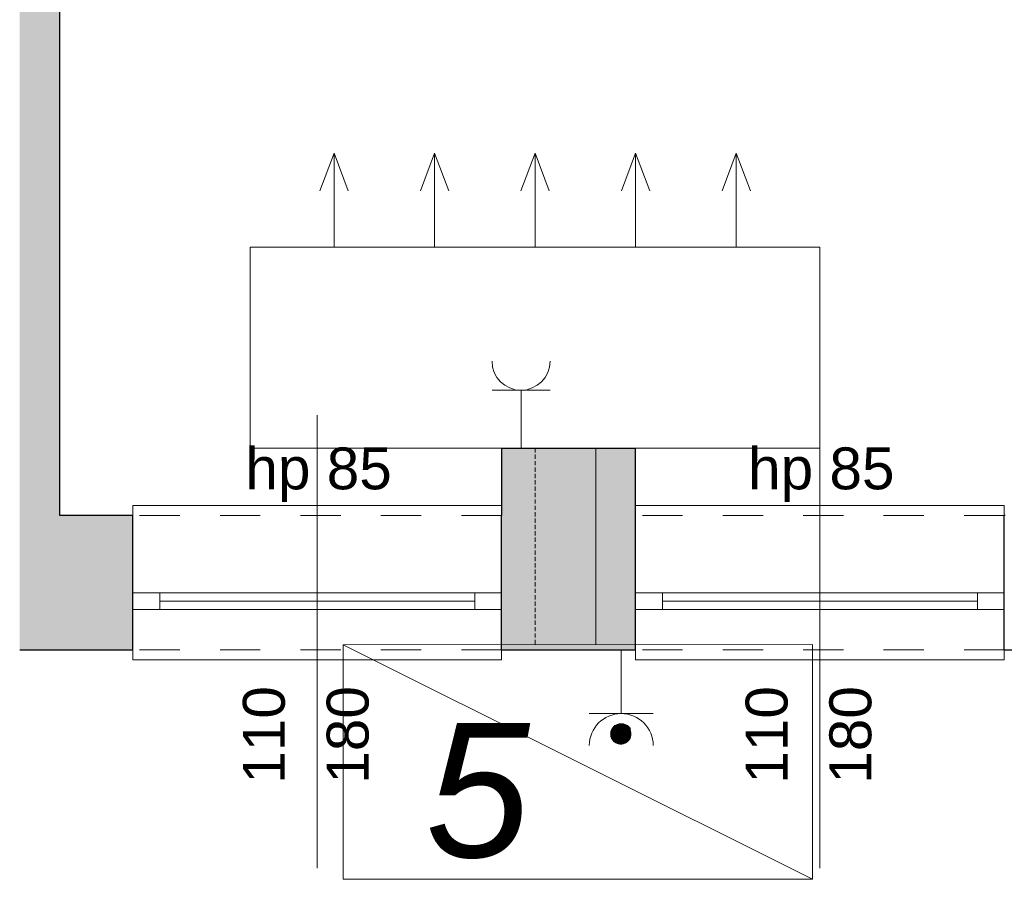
# Model space of a CAD drawing. Header units: centimetres. Extents: x -25572 to 23555, y -2435 to 15405.
# Tile 96 of 134: x 9908 to 10202, y 4783 to 5039. Entities that reach past the tile are written whole.
import ezdxf

# ---------------------------------------------------------------- set-up
doc = ezdxf.new("R2010")
doc.units = ezdxf.units.CM
doc.header["$MEASUREMENT"] = 0
doc.linetypes.add('DASHED', pattern=[1.905, 1.27, -0.635])
doc.linetypes.add('Przerywana', pattern=[24, 12, -12])
for name, color, linetype, lineweight in [('820-G Rysunki Obrazki_Nr_pióra__1', 7, 'Continuous', 13), ('820-G Rysunki Obrazki_Nr_pióra__10', 7, 'Continuous', 13), ('820-G Rysunki Obrazki_Nr_pióra__20', 1, 'Continuous', 13), ('820-G Rysunki Obrazki_Nr_pióra__4', 7, 'Continuous', 13), ('Nowe_220-A Ściany_Nr_pióra__19', 255, 'Continuous', 0), ('Nowe_220-A Ściany_Nr_pióra__23', 7, 'Continuous', 15), ('Nowe_220-A Ściany_Nr_pióra__27', 7, 'Continuous', 25), ('Nowe_220-A Ściany_Nr_pióra__3', 7, 'Continuous', 13), ('Nowe_220-A Ściany_Nr_pióra__7', 7, 'Continuous', 13)]:
    doc.layers.add(name, color=color, linetype=linetype, lineweight=lineweight)
doc.layers.add('820-G Rysunki Obrazki_Nr_pióra__5', color=7, linetype='Continuous', lineweight=13, true_color=0x40a5ff)
doc.layers.add('Nowe_220-A Ściany_Nr_pióra__45', color=7, linetype='Continuous', lineweight=15, true_color=0x40a5ff)
doc.styles.add('STYL_AUTOMATYCZNY_5', font='arial.ttf')
doc.styles.add('STYL_AUTOMATYCZNY_6', font='arial.ttf')

msp = doc.modelspace()

# ---------------------------------------------------------------- hatches: boundary and pattern name
at = {"layer": '820-G Rysunki Obrazki_Nr_pióra__1', "linetype": 'Continuous', "lineweight": 13}
for points in [[(10084.88, 4824.95), (10084.88, 4827.02), (10084.8, 4826.77)], [(10084.98, 4824.7), (10084.98, 4827.26), (10084.88, 4827.02)], [(10084.88, 4824.95), (10084.98, 4824.7), (10084.88, 4827.02)], [(10085.11, 4824.47), (10085.11, 4827.5), (10084.98, 4827.26)], [(10084.98, 4824.7), (10085.11, 4824.47), (10084.98, 4827.26)], [(10085.25, 4824.25), (10085.25, 4827.72), (10085.11, 4827.5)], [(10085.11, 4824.47), (10085.25, 4824.25), (10085.11, 4827.5)], [(10085.41, 4824.04), (10085.41, 4827.93), (10085.25, 4827.72)], [(10085.25, 4824.25), (10085.41, 4824.04), (10085.25, 4827.72)], [(10085.51, 4827.73), (10085.37, 4827.51), (10090.48, 4827.73)], [(10085.37, 4827.51), (10090.62, 4827.51), (10090.48, 4827.73)], [(10085.59, 4823.84), (10085.59, 4828.13), (10085.41, 4827.93)], [(10085.41, 4824.04), (10085.59, 4823.84), (10085.41, 4827.93)], [(10085.67, 4827.94), (10085.51, 4827.73), (10090.32, 4827.94)], [(10085.51, 4827.73), (10090.48, 4827.73), (10090.32, 4827.94)], [(10085.78, 4823.66), (10085.78, 4828.31), (10085.59, 4828.13)], [(10085.59, 4823.84), (10085.78, 4823.66), (10085.59, 4828.13)], [(10085.85, 4828.14), (10085.67, 4827.94), (10090.14, 4828.14)], [(10085.67, 4827.94), (10090.32, 4827.94), (10090.14, 4828.14)], [(10085.99, 4823.5), (10085.99, 4828.47), (10085.78, 4828.31)], [(10085.78, 4823.66), (10085.99, 4823.5), (10085.78, 4828.31)], [(10086.05, 4828.32), (10085.85, 4828.14), (10089.94, 4828.32)], [(10085.85, 4828.14), (10090.14, 4828.14), (10089.94, 4828.32)], [(10086.21, 4823.36), (10086.21, 4828.61), (10085.99, 4828.47)], [(10085.99, 4823.5), (10086.21, 4823.36), (10085.99, 4828.47)], [(10086.26, 4828.48), (10086.05, 4828.32), (10089.73, 4828.48)], [(10086.05, 4828.32), (10089.94, 4828.32), (10089.73, 4828.48)], [(10086.45, 4823.24), (10086.45, 4828.73), (10086.21, 4828.61)], [(10086.21, 4823.36), (10086.45, 4823.24), (10086.21, 4828.61)], [(10086.48, 4828.62), (10086.26, 4828.48), (10089.51, 4828.62)], [(10086.26, 4828.48), (10089.73, 4828.48), (10089.51, 4828.62)], [(10086.69, 4823.14), (10086.69, 4828.83), (10086.45, 4828.73)], [(10086.45, 4823.24), (10086.69, 4823.14), (10086.45, 4828.73)], [(10086.71, 4828.74), (10086.48, 4828.62), (10089.27, 4828.74)], [(10086.48, 4828.62), (10089.51, 4828.62), (10089.27, 4828.74)], [(10086.95, 4823.06), (10086.95, 4828.91), (10086.69, 4828.83)], [(10086.69, 4823.14), (10086.95, 4823.06), (10086.69, 4828.83)], [(10086.96, 4828.84), (10086.71, 4828.74), (10089.03, 4828.84)], [(10086.71, 4828.74), (10089.27, 4828.74), (10089.03, 4828.84)], [(10087.2, 4823), (10087.2, 4828.97), (10086.95, 4828.91)], [(10086.95, 4823.06), (10087.2, 4823), (10086.95, 4828.91)], [(10087.21, 4828.92), (10086.96, 4828.84), (10088.78, 4828.92)], [(10086.96, 4828.84), (10089.03, 4828.84), (10088.78, 4828.92)], [(10087.47, 4822.97), (10087.47, 4829), (10087.2, 4828.97)], [(10087.2, 4823), (10087.47, 4822.97), (10087.2, 4828.97)], [(10087.47, 4828.98), (10087.21, 4828.92), (10088.52, 4828.98)], [(10087.21, 4828.92), (10088.78, 4828.92), (10088.52, 4828.98)], [(10087.73, 4829.01), (10087.47, 4828.98), (10088.26, 4829.01)], [(10087.47, 4828.98), (10088.52, 4828.98), (10088.26, 4829.01)], [(10087.73, 4822.95), (10087.73, 4829.01), (10087.47, 4829)], [(10087.47, 4822.97), (10087.73, 4822.95), (10087.47, 4829)], [(10087.73, 4822.95), (10087.99, 4822.97), (10087.73, 4829.01)], [(10087.99, 4822.97), (10087.99, 4829), (10087.73, 4829.01)], [(10087.99, 4822.97), (10088.26, 4823), (10087.99, 4829)], [(10088.26, 4823), (10088.26, 4828.97), (10087.99, 4829)], [(10088.26, 4823), (10088.51, 4823.06), (10088.26, 4828.97)], [(10088.51, 4823.06), (10088.51, 4828.91), (10088.26, 4828.97)], [(10088.51, 4823.06), (10088.77, 4823.14), (10088.51, 4828.91)], [(10088.77, 4823.14), (10088.77, 4828.83), (10088.51, 4828.91)], [(10088.77, 4823.14), (10089.01, 4823.24), (10088.77, 4828.83)], [(10089.01, 4823.24), (10089.01, 4828.73), (10088.77, 4828.83)], [(10089.01, 4823.24), (10089.25, 4823.36), (10089.01, 4828.73)], [(10089.25, 4823.36), (10089.25, 4828.61), (10089.01, 4828.73)], [(10089.25, 4823.36), (10089.47, 4823.5), (10089.25, 4828.61)], [(10089.47, 4823.5), (10089.47, 4828.47), (10089.25, 4828.61)], [(10089.47, 4823.5), (10089.68, 4823.66), (10089.47, 4828.47)], [(10089.68, 4823.66), (10089.68, 4828.31), (10089.47, 4828.47)], [(10089.68, 4823.66), (10089.87, 4823.84), (10089.68, 4828.31)], [(10089.87, 4823.84), (10089.87, 4828.13), (10089.68, 4828.31)], [(10089.87, 4823.84), (10090.05, 4824.04), (10089.87, 4828.13)], [(10090.05, 4824.04), (10090.05, 4827.93), (10089.87, 4828.13)], [(10090.05, 4824.04), (10090.21, 4824.25), (10090.05, 4827.93)], [(10090.21, 4824.25), (10090.21, 4827.72), (10090.05, 4827.93)], [(10090.21, 4824.25), (10090.35, 4824.47), (10090.21, 4827.72)], [(10090.35, 4824.47), (10090.35, 4827.5), (10090.21, 4827.72)], [(10090.35, 4824.47), (10090.48, 4824.7), (10090.35, 4827.5)], [(10090.48, 4824.7), (10090.48, 4827.26), (10090.35, 4827.5)], [(10090.48, 4824.7), (10090.58, 4824.95), (10090.48, 4827.26)], [(10090.58, 4824.95), (10090.58, 4827.02), (10090.48, 4827.26)], [(10090.58, 4824.95), (10090.66, 4825.2), (10090.58, 4827.02)], [(10090.66, 4825.2), (10090.66, 4826.77), (10090.58, 4827.02)], [(10084.75, 4825.46), (10084.75, 4826.51), (10084.71, 4826.25)], [(10084.71, 4825.72), (10084.75, 4825.46), (10084.71, 4826.25)], [(10084.8, 4825.2), (10084.8, 4826.77), (10084.75, 4826.51)], [(10084.75, 4825.46), (10084.8, 4825.2), (10084.75, 4826.51)], [(10084.8, 4825.2), (10084.88, 4824.95), (10084.8, 4826.77)], [(10090.66, 4825.2), (10090.71, 4825.46), (10090.66, 4826.77)], [(10090.71, 4825.46), (10090.71, 4826.51), (10090.66, 4826.77)], [(10090.71, 4825.46), (10090.75, 4825.72), (10090.71, 4826.51)], [(10090.75, 4825.72), (10090.75, 4826.25), (10090.71, 4826.51)]]:
    msp.add_hatch(color=7, dxfattribs=at).paths.add_polyline_path(points)
at = {"layer": 'Nowe_220-A Ściany_Nr_pióra__19', "linetype": 'Continuous', "lineweight": 0}
for points in [[(9920.38, 4891.14), (9920.38, 5304.14), (9908.38, 5304.14), (9908.38, 4891.14)], [(10052.16, 4911.14), (10052.16, 4891.14), (10092.16, 4891.14), (10092.16, 4911.14)], [(9908.38, 4851.14), (9942.16, 4851.14), (9942.16, 4891.14), (9908.38, 4891.14)], [(10052.16, 4851.14), (10092.16, 4851.14), (10092.16, 4891.14), (10052.16, 4891.14)]]:
    msp.add_hatch(color=255, dxfattribs=at).paths.add_polyline_path(points)

# ---------------------------------------------------------------- linework, layer by layer
at = {"layer": '820-G Rysunki Obrazki_Nr_pióra__20', "color": 1, "linetype": 'Continuous', "lineweight": 13}
for points in [[(10002.16, 4971.25), (10002.16, 4999.37), (9997.94, 4988.09)], [(10002.16, 4971.25), (10002.16, 4999.37), (10006.38, 4988.09)], [(10032.16, 4971.25), (10032.16, 4999.37), (10027.94, 4988.09)], [(10032.16, 4971.25), (10032.16, 4999.37), (10036.38, 4988.09)], [(10062.16, 4971.25), (10062.16, 4999.37), (10057.94, 4988.09)], [(10062.16, 4971.25), (10062.16, 4999.37), (10066.38, 4988.09)], [(10092.16, 4971.25), (10092.16, 4999.37), (10087.94, 4988.09)], [(10092.16, 4971.25), (10092.16, 4999.37), (10096.38, 4988.09)], [(10122.16, 4971.25), (10122.16, 4999.37), (10117.94, 4988.09)], [(10122.16, 4971.25), (10122.16, 4999.37), (10126.38, 4988.09)], [(10080.28, 4911.14), (10080.32, 4852.66)], [(10144.92, 4852.7), (10004.92, 4852.61), (10004.92, 4782.61), (10144.92, 4782.61), (10144.88, 4852.7)], [(10144.92, 4782.61), (10004.92, 4852.61)]]:
    msp.add_lwpolyline(points, dxfattribs=at)
msp.add_lwpolyline([(10147.16, 4911.25), (10147.16, 4971.25), (9977.16, 4971.25), (9977.16, 4911.25)], close=True, dxfattribs=at)
at = {"layer": '820-G Rysunki Obrazki_Nr_pióra__4', "color": 7, "linetype": 'Continuous', "lineweight": 13}
for p, q in [((10049.31, 4928.57), (10066.62, 4928.57)), ((10057.96, 4928.57), (10057.96, 4911.25)), ((10087.86, 4832.06), (10087.86, 4851.14)), ((10078.32, 4832.06), (10097.4, 4832.06)), ((10084.88, 4827.02), (10084.8, 4826.77)), ((10084.98, 4827.26), (10084.88, 4827.02)), ((10084.88, 4824.95), (10084.88, 4827.02)), ((10084.98, 4824.7), (10084.88, 4827.02)), ((10084.88, 4827.02), (10084.88, 4824.95)), ((10084.88, 4827.02), (10084.98, 4824.7)), ((10085.11, 4827.5), (10084.98, 4827.26)), ((10084.98, 4824.7), (10084.98, 4827.26)), ((10085.11, 4824.47), (10084.98, 4827.26)), ((10084.98, 4827.26), (10084.98, 4824.7)), ((10084.98, 4827.26), (10085.11, 4824.47)), ((10085.25, 4827.72), (10085.11, 4827.5)), ((10085.11, 4824.47), (10085.11, 4827.5)), ((10085.25, 4824.25), (10085.11, 4827.5)), ((10085.11, 4827.5), (10085.11, 4824.47)), ((10085.11, 4827.5), (10085.25, 4824.25)), ((10085.41, 4827.93), (10085.25, 4827.72)), ((10085.25, 4824.25), (10085.25, 4827.72)), ((10085.41, 4824.04), (10085.25, 4827.72)), ((10085.25, 4827.72), (10085.25, 4824.25)), ((10085.25, 4827.72), (10085.41, 4824.04)), ((10085.37, 4827.51), (10090.48, 4827.73)), ((10085.51, 4827.73), (10085.37, 4827.51)), ((10090.48, 4827.73), (10085.37, 4827.51)), ((10085.59, 4828.13), (10085.41, 4827.93)), ((10085.41, 4824.04), (10085.41, 4827.93)), ((10085.59, 4823.84), (10085.41, 4827.93)), ((10085.41, 4827.93), (10085.41, 4824.04)), ((10085.41, 4827.93), (10085.59, 4823.84)), ((10085.51, 4827.73), (10090.32, 4827.94)), ((10085.67, 4827.94), (10085.51, 4827.73)), ((10090.32, 4827.94), (10085.51, 4827.73)), ((10085.51, 4827.73), (10090.48, 4827.73)), ((10090.48, 4827.73), (10085.51, 4827.73)), ((10085.78, 4828.31), (10085.59, 4828.13)), ((10085.59, 4823.84), (10085.59, 4828.13)), ((10085.78, 4823.66), (10085.59, 4828.13)), ((10085.59, 4828.13), (10085.59, 4823.84)), ((10085.59, 4828.13), (10085.78, 4823.66)), ((10085.67, 4827.94), (10090.14, 4828.14)), ((10085.85, 4828.14), (10085.67, 4827.94)), ((10090.14, 4828.14), (10085.67, 4827.94)), ((10085.67, 4827.94), (10090.32, 4827.94)), ((10090.32, 4827.94), (10085.67, 4827.94)), ((10085.99, 4828.47), (10085.78, 4828.31)), ((10085.78, 4823.66), (10085.78, 4828.31)), ((10085.99, 4823.5), (10085.78, 4828.31)), ((10085.78, 4828.31), (10085.78, 4823.66)), ((10085.78, 4828.31), (10085.99, 4823.5)), ((10085.85, 4828.14), (10089.94, 4828.32)), ((10086.05, 4828.32), (10085.85, 4828.14)), ((10089.94, 4828.32), (10085.85, 4828.14)), ((10085.85, 4828.14), (10090.14, 4828.14)), ((10090.14, 4828.14), (10085.85, 4828.14)), ((10086.21, 4828.61), (10085.99, 4828.47)), ((10085.99, 4823.5), (10085.99, 4828.47)), ((10086.21, 4823.36), (10085.99, 4828.47)), ((10085.99, 4828.47), (10085.99, 4823.5)), ((10085.99, 4828.47), (10086.21, 4823.36)), ((10086.05, 4828.32), (10089.73, 4828.48)), ((10086.26, 4828.48), (10086.05, 4828.32)), ((10089.73, 4828.48), (10086.05, 4828.32)), ((10086.05, 4828.32), (10089.94, 4828.32)), ((10089.94, 4828.32), (10086.05, 4828.32)), ((10086.45, 4828.73), (10086.21, 4828.61)), ((10086.21, 4823.36), (10086.21, 4828.61)), ((10086.45, 4823.24), (10086.21, 4828.61)), ((10086.21, 4828.61), (10086.21, 4823.36)), ((10086.21, 4828.61), (10086.45, 4823.24)), ((10086.26, 4828.48), (10089.51, 4828.62)), ((10086.48, 4828.62), (10086.26, 4828.48)), ((10089.51, 4828.62), (10086.26, 4828.48)), ((10086.26, 4828.48), (10089.73, 4828.48)), ((10089.73, 4828.48), (10086.26, 4828.48)), ((10086.69, 4828.83), (10086.45, 4828.73)), ((10086.45, 4823.24), (10086.45, 4828.73)), ((10086.69, 4823.14), (10086.45, 4828.73)), ((10086.45, 4828.73), (10086.45, 4823.24)), ((10086.45, 4828.73), (10086.69, 4823.14)), ((10086.48, 4828.62), (10089.27, 4828.74)), ((10086.71, 4828.74), (10086.48, 4828.62)), ((10089.27, 4828.74), (10086.48, 4828.62)), ((10086.48, 4828.62), (10089.51, 4828.62)), ((10089.51, 4828.62), (10086.48, 4828.62)), ((10086.95, 4828.91), (10086.69, 4828.83)), ((10086.69, 4823.14), (10086.69, 4828.83)), ((10086.95, 4823.06), (10086.69, 4828.83)), ((10086.69, 4828.83), (10086.69, 4823.14)), ((10086.69, 4828.83), (10086.95, 4823.06)), ((10086.71, 4828.74), (10089.03, 4828.84)), ((10086.96, 4828.84), (10086.71, 4828.74)), ((10089.03, 4828.84), (10086.71, 4828.74)), ((10086.71, 4828.74), (10089.27, 4828.74)), ((10089.27, 4828.74), (10086.71, 4828.74)), ((10087.2, 4828.97), (10086.95, 4828.91)), ((10086.95, 4823.06), (10086.95, 4828.91)), ((10087.2, 4823), (10086.95, 4828.91)), ((10086.95, 4828.91), (10086.95, 4823.06)), ((10086.95, 4828.91), (10087.2, 4823)), ((10086.96, 4828.84), (10088.78, 4828.92)), ((10087.21, 4828.92), (10086.96, 4828.84)), ((10088.78, 4828.92), (10086.96, 4828.84)), ((10086.96, 4828.84), (10089.03, 4828.84)), ((10089.03, 4828.84), (10086.96, 4828.84)), ((10087.47, 4829), (10087.2, 4828.97)), ((10087.2, 4823), (10087.2, 4828.97)), ((10087.47, 4822.97), (10087.2, 4828.97)), ((10087.2, 4828.97), (10087.2, 4823)), ((10087.2, 4828.97), (10087.47, 4822.97)), ((10087.21, 4828.92), (10088.52, 4828.98)), ((10087.47, 4828.98), (10087.21, 4828.92)), ((10088.52, 4828.98), (10087.21, 4828.92)), ((10087.21, 4828.92), (10088.78, 4828.92)), ((10088.78, 4828.92), (10087.21, 4828.92)), ((10087.47, 4828.98), (10088.26, 4829.01)), ((10087.73, 4829.01), (10087.47, 4828.98)), ((10088.26, 4829.01), (10087.47, 4828.98)), ((10087.73, 4829.01), (10087.47, 4829)), ((10087.47, 4822.97), (10087.47, 4829)), ((10087.73, 4822.95), (10087.47, 4829)), ((10087.47, 4829), (10087.47, 4822.97)), ((10087.47, 4829), (10087.73, 4822.95)), ((10087.47, 4828.98), (10088.52, 4828.98)), ((10088.52, 4828.98), (10087.47, 4828.98)), ((10087.99, 4829.03), (10087.73, 4829.01)), ((10087.73, 4829.01), (10088.26, 4829.01)), ((10088.26, 4829.01), (10087.73, 4829.01)), ((10087.73, 4822.95), (10087.73, 4829.01)), ((10087.99, 4822.97), (10087.73, 4829.01)), ((10087.73, 4829.01), (10087.73, 4822.95)), ((10087.99, 4829), (10087.73, 4829.01)), ((10087.73, 4829.01), (10087.99, 4822.97)), ((10088.26, 4829.01), (10087.99, 4829.03)), ((10087.99, 4822.97), (10087.99, 4829)), ((10088.26, 4823), (10087.99, 4829)), ((10087.99, 4829), (10087.99, 4822.97)), ((10088.26, 4828.97), (10087.99, 4829)), ((10087.99, 4829), (10088.26, 4823)), ((10088.52, 4828.98), (10088.26, 4829.01)), ((10088.26, 4823), (10088.26, 4828.97)), ((10088.51, 4823.06), (10088.26, 4828.97)), ((10088.26, 4828.97), (10088.26, 4823)), ((10088.51, 4828.91), (10088.26, 4828.97)), ((10088.26, 4828.97), (10088.51, 4823.06)), ((10088.51, 4823.06), (10088.51, 4828.91)), ((10088.77, 4823.14), (10088.51, 4828.91)), ((10088.51, 4828.91), (10088.51, 4823.06)), ((10088.77, 4828.83), (10088.51, 4828.91)), ((10088.51, 4828.91), (10088.77, 4823.14)), ((10088.78, 4828.92), (10088.52, 4828.98)), ((10088.77, 4823.14), (10088.77, 4828.83)), ((10089.01, 4823.24), (10088.77, 4828.83)), ((10088.77, 4828.83), (10088.77, 4823.14)), ((10089.01, 4828.73), (10088.77, 4828.83)), ((10088.77, 4828.83), (10089.01, 4823.24)), ((10089.03, 4828.84), (10088.78, 4828.92)), ((10089.01, 4823.24), (10089.01, 4828.73)), ((10089.25, 4823.36), (10089.01, 4828.73)), ((10089.01, 4828.73), (10089.01, 4823.24)), ((10089.25, 4828.61), (10089.01, 4828.73)), ((10089.01, 4828.73), (10089.25, 4823.36)), ((10089.27, 4828.74), (10089.03, 4828.84)), ((10089.25, 4823.36), (10089.25, 4828.61)), ((10089.47, 4823.5), (10089.25, 4828.61)), ((10089.25, 4828.61), (10089.25, 4823.36)), ((10089.47, 4828.47), (10089.25, 4828.61)), ((10089.25, 4828.61), (10089.47, 4823.5)), ((10089.51, 4828.62), (10089.27, 4828.74)), ((10089.47, 4823.5), (10089.47, 4828.47)), ((10089.68, 4823.66), (10089.47, 4828.47)), ((10089.47, 4828.47), (10089.47, 4823.5)), ((10089.68, 4828.31), (10089.47, 4828.47)), ((10089.47, 4828.47), (10089.68, 4823.66)), ((10089.73, 4828.48), (10089.51, 4828.62)), ((10089.68, 4823.66), (10089.68, 4828.31)), ((10089.87, 4823.84), (10089.68, 4828.31)), ((10089.68, 4828.31), (10089.68, 4823.66)), ((10089.87, 4828.13), (10089.68, 4828.31)), ((10089.68, 4828.31), (10089.87, 4823.84)), ((10089.94, 4828.32), (10089.73, 4828.48)), ((10089.87, 4823.84), (10089.87, 4828.13)), ((10090.05, 4824.04), (10089.87, 4828.13)), ((10089.87, 4828.13), (10089.87, 4823.84)), ((10090.05, 4827.93), (10089.87, 4828.13)), ((10089.87, 4828.13), (10090.05, 4824.04)), ((10090.14, 4828.14), (10089.94, 4828.32)), ((10090.05, 4824.04), (10090.05, 4827.93)), ((10090.21, 4824.25), (10090.05, 4827.93)), ((10090.05, 4827.93), (10090.05, 4824.04)), ((10090.21, 4827.72), (10090.05, 4827.93)), ((10090.05, 4827.93), (10090.21, 4824.25)), ((10090.32, 4827.94), (10090.14, 4828.14)), ((10090.21, 4824.25), (10090.21, 4827.72)), ((10090.35, 4824.47), (10090.21, 4827.72)), ((10090.21, 4827.72), (10090.21, 4824.25)), ((10090.35, 4827.5), (10090.21, 4827.72)), ((10090.21, 4827.72), (10090.35, 4824.47)), ((10090.48, 4827.73), (10090.32, 4827.94)), ((10090.35, 4824.47), (10090.35, 4827.5)), ((10090.48, 4824.7), (10090.35, 4827.5)), ((10090.35, 4827.5), (10090.35, 4824.47)), ((10090.48, 4827.26), (10090.35, 4827.5)), ((10090.35, 4827.5), (10090.48, 4824.7)), ((10090.62, 4827.51), (10090.48, 4827.73)), ((10090.48, 4824.7), (10090.48, 4827.26)), ((10090.58, 4824.95), (10090.48, 4827.26)), ((10090.48, 4827.26), (10090.48, 4824.7)), ((10090.58, 4827.02), (10090.48, 4827.26)), ((10090.48, 4827.26), (10090.58, 4824.95)), ((10090.58, 4824.95), (10090.58, 4827.02)), ((10090.66, 4825.2), (10090.58, 4827.02)), ((10090.58, 4827.02), (10090.58, 4824.95)), ((10090.66, 4826.77), (10090.58, 4827.02)), ((10090.58, 4827.02), (10090.66, 4825.2)), ((10084.71, 4826.25), (10084.7, 4825.98)), ((10084.7, 4825.98), (10084.71, 4825.72)), ((10084.75, 4826.51), (10084.71, 4826.25)), ((10084.71, 4825.72), (10084.71, 4826.25)), ((10084.75, 4825.46), (10084.71, 4826.25)), ((10084.71, 4826.25), (10084.71, 4825.72)), ((10084.71, 4826.25), (10084.75, 4825.46)), ((10084.71, 4825.72), (10084.75, 4825.46)), ((10084.8, 4826.77), (10084.75, 4826.51)), ((10084.75, 4825.46), (10084.75, 4826.51)), ((10084.8, 4825.2), (10084.75, 4826.51)), ((10084.75, 4826.51), (10084.75, 4825.46)), ((10084.75, 4826.51), (10084.8, 4825.2)), ((10084.75, 4825.46), (10084.8, 4825.2)), ((10084.8, 4825.2), (10084.8, 4826.77)), ((10084.88, 4824.95), (10084.8, 4826.77)), ((10084.8, 4826.77), (10084.8, 4825.2)), ((10084.8, 4826.77), (10084.88, 4824.95)), ((10084.8, 4825.2), (10084.88, 4824.95)), ((10084.88, 4824.95), (10084.98, 4824.7)), ((10084.98, 4824.7), (10085.11, 4824.47)), ((10085.11, 4824.47), (10085.25, 4824.25)), ((10085.25, 4824.25), (10085.41, 4824.04)), ((10085.41, 4824.04), (10085.59, 4823.84)), ((10089.87, 4823.84), (10090.05, 4824.04)), ((10090.05, 4824.04), (10090.21, 4824.25)), ((10090.21, 4824.25), (10090.35, 4824.47)), ((10090.35, 4824.47), (10090.48, 4824.7)), ((10090.48, 4824.7), (10090.58, 4824.95)), ((10090.58, 4824.95), (10090.66, 4825.2)), ((10090.66, 4825.2), (10090.66, 4826.77)), ((10090.71, 4825.46), (10090.66, 4826.77)), ((10090.66, 4826.77), (10090.66, 4825.2)), ((10090.71, 4826.51), (10090.66, 4826.77)), ((10090.66, 4826.77), (10090.71, 4825.46)), ((10090.66, 4825.2), (10090.71, 4825.46)), ((10090.71, 4825.46), (10090.71, 4826.51)), ((10090.75, 4825.72), (10090.71, 4826.51)), ((10090.71, 4826.51), (10090.71, 4825.46)), ((10090.75, 4826.25), (10090.71, 4826.51)), ((10090.71, 4826.51), (10090.75, 4825.72)), ((10090.71, 4825.46), (10090.75, 4825.72)), ((10090.75, 4825.72), (10090.75, 4826.25)), ((10090.76, 4825.98), (10090.75, 4826.25)), ((10090.75, 4826.25), (10090.75, 4825.72)), ((10090.75, 4825.72), (10090.76, 4825.98)), ((10085.59, 4823.84), (10085.78, 4823.66)), ((10085.78, 4823.66), (10085.99, 4823.5)), ((10085.99, 4823.5), (10086.21, 4823.36)), ((10086.21, 4823.36), (10086.45, 4823.24)), ((10086.45, 4823.24), (10086.69, 4823.14)), ((10086.69, 4823.14), (10086.95, 4823.06)), ((10086.95, 4823.06), (10087.2, 4823)), ((10087.2, 4823), (10087.47, 4822.97)), ((10087.47, 4822.97), (10087.73, 4822.95)), ((10087.73, 4822.95), (10087.99, 4822.97)), ((10087.99, 4822.97), (10088.26, 4823)), ((10088.26, 4823), (10088.51, 4823.06)), ((10088.51, 4823.06), (10088.77, 4823.14)), ((10088.77, 4823.14), (10089.01, 4823.24)), ((10089.01, 4823.24), (10089.25, 4823.36)), ((10089.25, 4823.36), (10089.47, 4823.5)), ((10089.47, 4823.5), (10089.68, 4823.66)), ((10089.68, 4823.66), (10089.87, 4823.84))]:
    msp.add_line(p, q, dxfattribs=at)
for points in [[(10084.88, 4827.02), (10084.8, 4826.77), (10084.88, 4824.95)], [(10084.98, 4827.26), (10084.88, 4827.02), (10084.98, 4824.7)], [(10084.98, 4824.7), (10084.88, 4827.02), (10084.88, 4824.95)], [(10085.11, 4827.5), (10084.98, 4827.26), (10085.11, 4824.47)], [(10085.11, 4824.47), (10084.98, 4827.26), (10084.98, 4824.7)], [(10085.25, 4827.72), (10085.11, 4827.5), (10085.25, 4824.25)], [(10085.25, 4824.25), (10085.11, 4827.5), (10085.11, 4824.47)], [(10085.41, 4827.93), (10085.25, 4827.72), (10085.41, 4824.04)], [(10085.41, 4824.04), (10085.25, 4827.72), (10085.25, 4824.25)], [(10085.37, 4827.51), (10090.48, 4827.73), (10085.51, 4827.73)], [(10090.62, 4827.51), (10090.48, 4827.73), (10085.37, 4827.51)], [(10085.59, 4828.13), (10085.41, 4827.93), (10085.59, 4823.84)], [(10085.59, 4823.84), (10085.41, 4827.93), (10085.41, 4824.04)], [(10085.51, 4827.73), (10090.32, 4827.94), (10085.67, 4827.94)], [(10090.48, 4827.73), (10090.32, 4827.94), (10085.51, 4827.73)], [(10085.78, 4828.31), (10085.59, 4828.13), (10085.78, 4823.66)], [(10085.78, 4823.66), (10085.59, 4828.13), (10085.59, 4823.84)], [(10085.67, 4827.94), (10090.14, 4828.14), (10085.85, 4828.14)], [(10090.32, 4827.94), (10090.14, 4828.14), (10085.67, 4827.94)], [(10085.99, 4828.47), (10085.78, 4828.31), (10085.99, 4823.5)], [(10085.99, 4823.5), (10085.78, 4828.31), (10085.78, 4823.66)], [(10085.85, 4828.14), (10089.94, 4828.32), (10086.05, 4828.32)], [(10090.14, 4828.14), (10089.94, 4828.32), (10085.85, 4828.14)], [(10086.21, 4828.61), (10085.99, 4828.47), (10086.21, 4823.36)], [(10086.21, 4823.36), (10085.99, 4828.47), (10085.99, 4823.5)], [(10086.05, 4828.32), (10089.73, 4828.48), (10086.26, 4828.48)], [(10089.94, 4828.32), (10089.73, 4828.48), (10086.05, 4828.32)], [(10086.45, 4828.73), (10086.21, 4828.61), (10086.45, 4823.24)], [(10086.45, 4823.24), (10086.21, 4828.61), (10086.21, 4823.36)], [(10086.26, 4828.48), (10089.51, 4828.62), (10086.48, 4828.62)], [(10089.73, 4828.48), (10089.51, 4828.62), (10086.26, 4828.48)], [(10086.69, 4828.83), (10086.45, 4828.73), (10086.69, 4823.14)], [(10086.69, 4823.14), (10086.45, 4828.73), (10086.45, 4823.24)], [(10086.48, 4828.62), (10089.27, 4828.74), (10086.71, 4828.74)], [(10089.51, 4828.62), (10089.27, 4828.74), (10086.48, 4828.62)], [(10086.95, 4828.91), (10086.69, 4828.83), (10086.95, 4823.06)], [(10086.95, 4823.06), (10086.69, 4828.83), (10086.69, 4823.14)], [(10086.71, 4828.74), (10089.03, 4828.84), (10086.96, 4828.84)], [(10089.27, 4828.74), (10089.03, 4828.84), (10086.71, 4828.74)], [(10087.2, 4828.97), (10086.95, 4828.91), (10087.2, 4823)], [(10087.2, 4823), (10086.95, 4828.91), (10086.95, 4823.06)], [(10086.96, 4828.84), (10088.78, 4828.92), (10087.21, 4828.92)], [(10089.03, 4828.84), (10088.78, 4828.92), (10086.96, 4828.84)], [(10087.47, 4829), (10087.2, 4828.97), (10087.47, 4822.97)], [(10087.47, 4822.97), (10087.2, 4828.97), (10087.2, 4823)], [(10087.21, 4828.92), (10088.52, 4828.98), (10087.47, 4828.98)], [(10088.78, 4828.92), (10088.52, 4828.98), (10087.21, 4828.92)], [(10087.47, 4828.98), (10088.26, 4829.01), (10087.73, 4829.01)], [(10088.52, 4828.98), (10088.26, 4829.01), (10087.47, 4828.98)], [(10087.73, 4829.01), (10087.47, 4829), (10087.73, 4822.95)], [(10087.73, 4822.95), (10087.47, 4829), (10087.47, 4822.97)], [(10088.26, 4829.01), (10087.99, 4829.03), (10087.73, 4829.01)], [(10087.99, 4822.97), (10087.73, 4829.01), (10087.73, 4822.95)], [(10087.99, 4829), (10087.73, 4829.01), (10087.99, 4822.97)], [(10088.26, 4823), (10087.99, 4829), (10087.99, 4822.97)], [(10088.26, 4828.97), (10087.99, 4829), (10088.26, 4823)], [(10088.51, 4823.06), (10088.26, 4828.97), (10088.26, 4823)], [(10088.51, 4828.91), (10088.26, 4828.97), (10088.51, 4823.06)], [(10088.77, 4823.14), (10088.51, 4828.91), (10088.51, 4823.06)], [(10088.77, 4828.83), (10088.51, 4828.91), (10088.77, 4823.14)], [(10089.01, 4823.24), (10088.77, 4828.83), (10088.77, 4823.14)], [(10089.01, 4828.73), (10088.77, 4828.83), (10089.01, 4823.24)], [(10089.25, 4823.36), (10089.01, 4828.73), (10089.01, 4823.24)], [(10089.25, 4828.61), (10089.01, 4828.73), (10089.25, 4823.36)], [(10089.47, 4823.5), (10089.25, 4828.61), (10089.25, 4823.36)], [(10089.47, 4828.47), (10089.25, 4828.61), (10089.47, 4823.5)], [(10089.68, 4823.66), (10089.47, 4828.47), (10089.47, 4823.5)], [(10089.68, 4828.31), (10089.47, 4828.47), (10089.68, 4823.66)], [(10089.87, 4823.84), (10089.68, 4828.31), (10089.68, 4823.66)], [(10089.87, 4828.13), (10089.68, 4828.31), (10089.87, 4823.84)], [(10090.05, 4824.04), (10089.87, 4828.13), (10089.87, 4823.84)], [(10090.05, 4827.93), (10089.87, 4828.13), (10090.05, 4824.04)], [(10090.21, 4824.25), (10090.05, 4827.93), (10090.05, 4824.04)], [(10090.21, 4827.72), (10090.05, 4827.93), (10090.21, 4824.25)], [(10090.35, 4824.47), (10090.21, 4827.72), (10090.21, 4824.25)], [(10090.35, 4827.5), (10090.21, 4827.72), (10090.35, 4824.47)], [(10090.48, 4824.7), (10090.35, 4827.5), (10090.35, 4824.47)], [(10090.48, 4827.26), (10090.35, 4827.5), (10090.48, 4824.7)], [(10090.58, 4824.95), (10090.48, 4827.26), (10090.48, 4824.7)], [(10090.58, 4827.02), (10090.48, 4827.26), (10090.58, 4824.95)], [(10090.66, 4825.2), (10090.58, 4827.02), (10090.58, 4824.95)], [(10090.66, 4826.77), (10090.58, 4827.02), (10090.66, 4825.2)], [(10084.71, 4826.25), (10084.7, 4825.98), (10084.71, 4825.72)], [(10084.75, 4826.51), (10084.71, 4826.25), (10084.75, 4825.46)], [(10084.75, 4825.46), (10084.71, 4826.25), (10084.71, 4825.72)], [(10084.8, 4826.77), (10084.75, 4826.51), (10084.8, 4825.2)], [(10084.8, 4825.2), (10084.75, 4826.51), (10084.75, 4825.46)], [(10084.88, 4824.95), (10084.8, 4826.77), (10084.8, 4825.2)], [(10090.71, 4825.46), (10090.66, 4826.77), (10090.66, 4825.2)], [(10090.71, 4826.51), (10090.66, 4826.77), (10090.71, 4825.46)], [(10090.75, 4825.72), (10090.71, 4826.51), (10090.71, 4825.46)], [(10090.75, 4826.25), (10090.71, 4826.51), (10090.75, 4825.72)], [(10090.76, 4825.98), (10090.75, 4826.25), (10090.75, 4825.72)]]:
    msp.add_lwpolyline(points, close=True, dxfattribs=at)
for centre, radius, start, end in [((10057.96, 4937.22), 8.66, 180, 0), ((10087.86, 4822.52), 9.54, 0, 180)]:
    msp.add_arc(centre, radius, start, end, dxfattribs=at)
at = {"layer": '820-G Rysunki Obrazki_Nr_pióra__5', "color": 161, "linetype": 'DASHED', "lineweight": 13, "true_color": 0x40a5ff}
msp.add_lwpolyline([(10062.16, 4911.25), (10062.2, 4852.65)], dxfattribs=at)
at = {"layer": 'Nowe_220-A Ściany_Nr_pióra__23', "color": 7, "linetype": 'Continuous', "lineweight": 15}
for p, q in [((9950.16, 4868.14), (9942.16, 4868.14)), ((9950.16, 4863.14), (9950.16, 4868.14)), ((10052.16, 4868.14), (10044.16, 4868.14)), ((10044.16, 4868.14), (10044.16, 4863.14)), ((10100.16, 4868.14), (10092.16, 4868.14)), ((10100.16, 4863.14), (10100.16, 4868.14)), ((10202.16, 4868.14), (10194.16, 4868.14)), ((10194.16, 4868.14), (10194.16, 4863.14)), ((9942.16, 4863.14), (9950.16, 4863.14)), ((10044.16, 4863.14), (10052.16, 4863.14)), ((10092.16, 4863.14), (10100.16, 4863.14)), ((10194.16, 4863.14), (10202.16, 4863.14))]:
    msp.add_line(p, q, dxfattribs=at)
at = {"layer": 'Nowe_220-A Ściany_Nr_pióra__27', "color": 7, "linetype": 'Continuous', "lineweight": 25}
for p, q in [((9942.16, 4868.14), (9942.16, 4891.14)), ((9942.16, 4868.14), (9942.16, 4891.14)), ((10052.16, 4868.14), (10052.16, 4891.14)), ((10052.16, 4868.14), (10052.16, 4891.14)), ((10092.16, 4868.14), (10092.16, 4891.14)), ((10092.16, 4868.14), (10092.16, 4891.14)), ((10202.16, 4868.14), (10202.16, 4891.14)), ((10202.16, 4868.14), (10202.16, 4891.14)), ((9942.16, 4863.14), (9942.16, 4868.14)), ((9942.16, 4863.14), (9942.16, 4868.14)), ((9942.16, 4863.14), (9942.16, 4868.14)), ((10052.16, 4863.14), (10052.16, 4868.14)), ((10052.16, 4863.14), (10052.16, 4868.14)), ((10052.16, 4863.14), (10052.16, 4868.14)), ((10092.16, 4863.14), (10092.16, 4868.14)), ((10092.16, 4863.14), (10092.16, 4868.14)), ((10092.16, 4863.14), (10092.16, 4868.14)), ((10202.16, 4863.14), (10202.16, 4868.14)), ((10202.16, 4863.14), (10202.16, 4868.14)), ((10202.16, 4863.14), (10202.16, 4868.14)), ((9942.16, 4851.14), (9942.16, 4863.14)), ((9942.16, 4851.14), (9942.16, 4863.14)), ((10052.16, 4851.14), (10052.16, 4863.14)), ((10052.16, 4851.14), (10052.16, 4863.14)), ((10092.16, 4851.14), (10092.16, 4863.14)), ((10092.16, 4851.14), (10092.16, 4863.14)), ((10202.16, 4851.14), (10202.16, 4863.14)), ((10202.16, 4851.14), (10202.16, 4863.14))]:
    msp.add_line(p, q, dxfattribs=at)
for points in [[(9920.38, 4891.14), (9920.38, 5304.14)], [(10052.16, 4911.14), (10052.16, 4891.14)], [(10092.16, 4911.14), (10052.16, 4911.14)], [(10092.16, 4891.14), (10092.16, 4911.14)], [(9942.16, 4891.14), (9920.38, 4891.14)], [(10202.38, 4891.14), (10202.16, 4891.14)], [(9908.38, 4851.14), (9942.16, 4851.14)], [(10052.16, 4851.14), (10092.16, 4851.14)], [(10202.16, 4851.14), (10247.79, 4851.14)]]:
    msp.add_lwpolyline(points, dxfattribs=at)
at = {"layer": 'Nowe_220-A Ściany_Nr_pióra__3', "color": 7, "linetype": 'Continuous', "lineweight": 13}
for p, q in [((10052.16, 4894.14), (9942.16, 4894.14)), ((9942.16, 4894.14), (9942.16, 4891.14)), ((10052.16, 4891.14), (10052.16, 4894.14)), ((10202.16, 4894.14), (10092.16, 4894.14)), ((10092.16, 4894.14), (10092.16, 4891.14)), ((10202.16, 4891.14), (10202.16, 4894.14)), ((10044.16, 4868.14), (9950.16, 4868.14)), ((10194.16, 4868.14), (10100.16, 4868.14)), ((10044.16, 4865.64), (9950.16, 4865.64)), ((10194.16, 4865.64), (10100.16, 4865.64)), ((9950.16, 4863.14), (10044.16, 4863.14)), ((10100.16, 4863.14), (10194.16, 4863.14)), ((9942.16, 4848.14), (9942.16, 4851.14)), ((10052.16, 4851.14), (10052.16, 4848.14)), ((10092.16, 4848.14), (10092.16, 4851.14)), ((10202.16, 4851.14), (10202.16, 4848.14)), ((10052.16, 4848.14), (9942.16, 4848.14)), ((10202.16, 4848.14), (10092.16, 4848.14))]:
    msp.add_line(p, q, dxfattribs=at)
at = {"layer": 'Nowe_220-A Ściany_Nr_pióra__3', "color": 7, "linetype": 'Przerywana', "lineweight": 13}
for p, q in [((10052.16, 4891.14), (9942.16, 4891.14)), ((10202.16, 4891.14), (10092.16, 4891.14)), ((10052.16, 4851.14), (9942.16, 4851.14)), ((10202.16, 4851.14), (10092.16, 4851.14))]:
    msp.add_line(p, q, dxfattribs=at)
at = {"layer": 'Nowe_220-A Ściany_Nr_pióra__45', "color": 161, "linetype": 'Continuous', "lineweight": 15, "true_color": 0x40a5ff}
for p, q in [((9997.16, 4785.96), (9997.16, 4921.14)), ((10147.16, 4785.96), (10147.16, 4921.14))]:
    msp.add_line(p, q, dxfattribs=at)

# ---------------------------------------------------------------- texts
at = {"layer": '820-G Rysunki Obrazki_Nr_pióra__10', "color": 7, "linetype": 'Continuous', "lineweight": 13, "insert": (10029.49, 4788.66), "char_height": 40, "attachment_point": 7, "style": 'STYL_AUTOMATYCZNY_5'}
msp.add_mtext('\\A1;{\\pql;\\fArial|b0|i1|c238|p0;\\W1.000000;5}', dxfattribs=at)
at = {"layer": 'Nowe_220-A Ściany_Nr_pióra__7', "color": 7, "linetype": 'Continuous', "lineweight": 13, "char_height": 12.5, "attachment_point": 7, "style": 'STYL_AUTOMATYCZNY_6'}
for insert in [(9975.71, 4895.23), (10125.71, 4895.23)]:
    msp.add_mtext('\\A1;{\\pql;\\pt0;\\fArial|b0|i0|c238|p0;\\W1.000000;hp 85\\fArial|b0|i0|c238|p0;\\W1.000000;\\A1{\\H.66x;\\S^  ;}\\fArial|b0|i0|c238|p0;\\W1.000000;\\fArial|b0|i0|c238|p0;\\W1.000000;}', dxfattribs=dict(at, insert=insert))
at = {"layer": 'Nowe_220-A Ściany_Nr_pióra__7', "color": 7, "linetype": 'Continuous', "lineweight": 13, "char_height": 12.5, "attachment_point": 7, "rotation": 90, "style": 'STYL_AUTOMATYCZNY_6'}
for s, insert in [('\\A1;{\\pql;\\pt0;\\fArial|b0|i0|c238|p0;\\W1.000000;110\\fArial|b0|i0|c238|p0;\\W1.000000;\\A1{\\H.66x;\\S^  ;}\\fArial|b0|i0|c238|p0;\\W1.000000;\\fArial|b0|i0|c238|p0;\\W1.000000;}', (9991.12, 4811.14)), ('\\A1;{\\pql;\\pt0;\\fArial|b0|i0|c238|p0;\\W1.000000;180\\fArial|b0|i0|c238|p0;\\W1.000000;\\A1{\\H.66x;\\S^  ;}\\fArial|b0|i0|c238|p0;\\W1.000000;\\fArial|b0|i0|c238|p0;\\W1.000000;}', (10016.12, 4811.14)), ('\\A1;{\\pql;\\pt0;\\fArial|b0|i0|c238|p0;\\W1.000000;110\\fArial|b0|i0|c238|p0;\\W1.000000;\\A1{\\H.66x;\\S^  ;}\\fArial|b0|i0|c238|p0;\\W1.000000;\\fArial|b0|i0|c238|p0;\\W1.000000;}', (10141.12, 4811.14)), ('\\A1;{\\pql;\\pt0;\\fArial|b0|i0|c238|p0;\\W1.000000;180\\fArial|b0|i0|c238|p0;\\W1.000000;\\A1{\\H.66x;\\S^  ;}\\fArial|b0|i0|c238|p0;\\W1.000000;\\fArial|b0|i0|c238|p0;\\W1.000000;}', (10166.12, 4811.14))]:
    msp.add_mtext(s, dxfattribs=dict(at, insert=insert))

doc.saveas('drawing.dxf')
